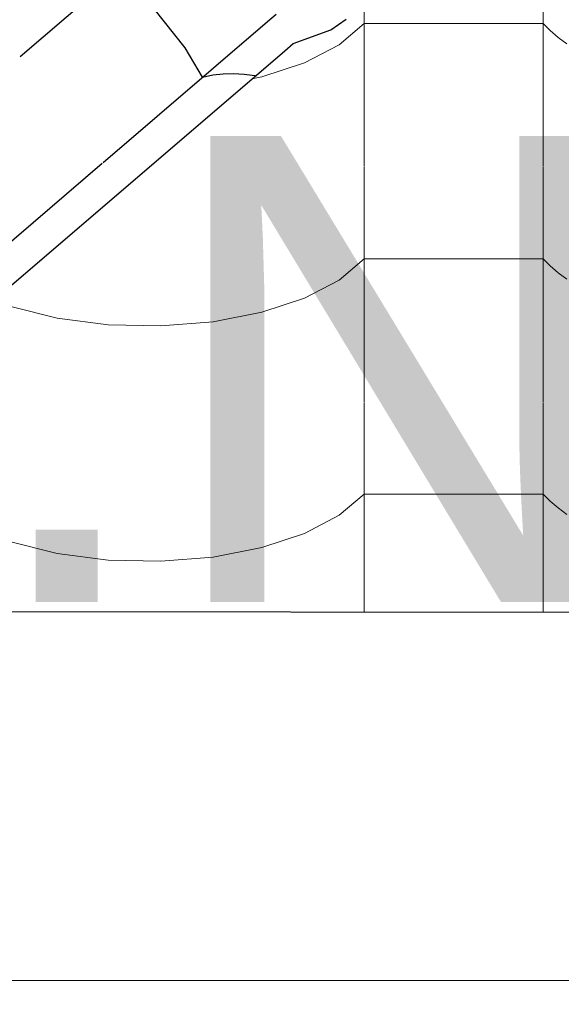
# Model space of a CAD drawing. Header units: millimetres. Extents: x -36478 to 31050, y -14815 to 11827.
# Tile 53 of 256: x -18969 to -18824, y 6985 to 7249. Entities that reach past the tile are written whole.
import ezdxf

# ---------------------------------------------------------------- set-up
doc = ezdxf.new("R2010")
doc.units = ezdxf.units.MM
doc.header["$MEASUREMENT"] = 0
doc.linetypes.add('Wipeout_Contour', pattern=[1000, 0, -1000])
for name, color, linetype in [('Kóty - SP', 7, 'Continuous'), ('Nové_Konstrukce - krov', 7, 'Continuous'), ('Nové_Konstrukce - střechy a skořepiny', 7, 'Continuous'), ('Nové_Výplně - Povrchové', 7, 'Continuous')]:
    doc.layers.add(name, color=color, linetype=linetype)
doc.styles.add('GENEROVANÝ_STYL_2', font='txt')

# ---------------------------------------------------------------- blocks, each defined once
blk = doc.blocks.new('*X13')
at = {"layer": 'Nové_Výplně - Povrchové', "color": 21, "linetype": 'Continuous', "lineweight": 20, "true_color": 0xffaaaa}
for p, q in [((-18876.72, 7272.94), (-18876.72, 7210.06)), ((-18828.69, 7272.94), (-18828.69, 7210.06)), ((-18883.39, 7242.72), (-18876.72, 7248.41)), ((-18852.71, 7248.41), (-18876.72, 7248.41)), ((-18828.69, 7248.41), (-18852.71, 7248.41)), ((-18828.69, 7248.41), (-18826.86, 7246.51)), ((-18826.86, 7246.51), (-18824.74, 7244.68)), ((-18824.74, 7244.68), (-18822.34, 7242.93)), ((-18892.7, 7237.85), (-18883.39, 7242.72)), ((-18904.18, 7234.06), (-18892.7, 7237.85)), ((-18971.5, 7235.58), (-18959.05, 7232.47)), ((-18917.24, 7231.53), (-18904.18, 7234.06)), ((-18959.05, 7232.47), (-18945.39, 7230.72)), ((-18945.39, 7230.72), (-18931.21, 7230.4)), ((-18931.21, 7230.4), (-18917.24, 7231.53)), ((-18876.72, 7209.84), (-18876.72, 7146.96)), ((-18828.69, 7209.84), (-18828.69, 7146.96)), ((-18883.39, 7179.61), (-18876.72, 7185.3)), ((-18852.71, 7185.3), (-18876.72, 7185.3)), ((-18828.69, 7185.3), (-18852.71, 7185.3)), ((-18828.69, 7185.3), (-18826.86, 7183.41)), ((-18826.86, 7183.41), (-18824.74, 7181.58)), ((-18824.74, 7181.58), (-18822.34, 7179.82)), ((-18892.7, 7174.75), (-18883.39, 7179.61)), ((-18971.5, 7172.47), (-18959.05, 7169.37)), ((-18904.18, 7170.96), (-18892.7, 7174.75)), ((-18917.24, 7168.43), (-18904.18, 7170.96)), ((-18959.05, 7169.37), (-18945.39, 7167.61)), ((-18945.39, 7167.61), (-18931.21, 7167.29)), ((-18931.21, 7167.29), (-18917.24, 7168.43)), ((-18876.72, 7146.73), (-18876.72, 7090.61)), ((-18828.69, 7146.73), (-18828.69, 7090.58)), ((-18883.39, 7116.51), (-18876.72, 7122.2)), ((-18852.71, 7122.2), (-18876.72, 7122.2)), ((-18828.69, 7122.2), (-18852.71, 7122.2)), ((-18828.69, 7122.2), (-18826.86, 7120.3)), ((-18826.86, 7120.3), (-18824.74, 7118.47)), ((-18824.74, 7118.47), (-18822.34, 7116.72)), ((-18892.7, 7111.64), (-18883.39, 7116.51)), ((-18904.18, 7107.85), (-18892.7, 7111.64)), ((-18971.5, 7109.37), (-18959.05, 7106.27)), ((-18959.05, 7106.27), (-18945.39, 7104.51)), ((-18917.24, 7105.32), (-18904.18, 7107.85)), ((-18945.39, 7104.51), (-18931.21, 7104.19)), ((-18931.21, 7104.19), (-18917.24, 7105.32))]:
    blk.add_line(p, q, dxfattribs=at)
blk = doc.blocks.new('výplň_6_1', base_point=(0, 0))
at = {"layer": 'Nové_Výplně - Povrchové', "color": 21, "linetype": 'Continuous', "lineweight": 20, "true_color": 0xffaaaa}
blk.add_blockref('*X13', (0, 0), dxfattribs=at)
blk = doc.blocks.new('Kóta_23_1', base_point=(-18126.27, 6830))
at = {"layer": 'Kóty - SP', "color": 7, "lineweight": 13, "insert": (-19077.9, 7070), "char_height": 125, "attachment_point": 7, "style": 'GENEROVANÝ_STYL_2'}
blk.add_mtext('\\A1;{\\pql;\\fArial|b0|i0|c0|p38;3.NP =+6,830}', dxfattribs=at)

msp = doc.modelspace()

# ---------------------------------------------------------------- block references
at = {"layer": 'Nové_Výplně - Povrchové', "color": 21, "linetype": 'Continuous', "lineweight": 20, "true_color": 0xffaaaa}
msp.add_blockref('výplň_6_1', (0, 0), dxfattribs=at)

# ---------------------------------------------------------------- next in the draw order: wipeouts: each hides what was drawn before it
at = {"color": 254, "linetype": 'Wipeout_Contour', "lineweight": 0, "ltscale": 101434.766336}
msp.add_wipeout([(-18907.31, 7256.82), (-19017.12, 7162.63), (-19014.35, 7159.11), (-19007.37, 7147.29), (-18898.01, 7241.08)], dxfattribs=at).dxf.layer = 'Nové_Výplně - Povrchové'
at = {"color": 254, "linetype": 'Wipeout_Contour', "lineweight": 0, "ltscale": 136803.920709}
msp.add_wipeout([(-9642.41, 7084.05), (-19182.71, 7090.83), (-19149.9, 6991.9), (-9928.07, 6985.35), (-9930.83, 6995.61), (-9618.44, 6995.61), (-9618.44, 7042.98), (-9666.99, 7042.51), (-9663.93, 7049.22), (-9668.84, 7065.78)], dxfattribs=at).dxf.layer = 'Nové_Výplně - Povrchové'

# ---------------------------------------------------------------- next in the draw order: linework, layer by layer
at = {"layer": 'Nové_Konstrukce - střechy a skořepiny', "color": 1, "linetype": 'Continuous', "lineweight": 25}
for p, q in [((-19182.71, 7090.83), (-9642.41, 7084.05)), ((-9928.07, 6985.35), (-19149.9, 6991.9))]:
    msp.add_line(p, q, dxfattribs=at)

# ---------------------------------------------------------------- next in the draw order: wipeouts: each hides what was drawn before it
at = {"color": 254, "linetype": 'Wipeout_Contour', "lineweight": 0, "ltscale": 80976.907709}
msp.add_wipeout([(-18907.31, 7256.82), (-18898.01, 7241.08), (-18895.72, 7243.05), (-18905.01, 7258.79)], dxfattribs=at).dxf.layer = 'Nové_Výplně - Povrchové'

# ---------------------------------------------------------------- next in the draw order: wipeouts: each hides what was drawn before it
at = {"color": 254, "linetype": 'Wipeout_Contour', "lineweight": 0, "ltscale": 81178.436386}
msp.add_wipeout([(-19028.55, 7177.13), (-19017.12, 7162.63), (-18907.31, 7256.82), (-18918.74, 7271.32)], dxfattribs=at).dxf.layer = 'Nové_Výplně - Povrchové'
at = {"color": 254, "linetype": 'Wipeout_Contour', "lineweight": 0, "ltscale": 80959.471473}
msp.add_wipeout([(-18905.01, 7258.79), (-18895.72, 7243.05), (-18885.68, 7246.71), (-18896.04, 7264.24)], dxfattribs=at).dxf.layer = 'Nové_Výplně - Povrchové'

# ---------------------------------------------------------------- next in the draw order: linework, layer by layer
at = {"layer": 'Nové_Konstrukce - krov', "color": 1, "linetype": 'Continuous', "lineweight": 25}
for p, q in [((-18902.66, 7248.95), (-18900.36, 7250.92)), ((-18898.01, 7241.08), (-18895.72, 7243.05)), ((-18917.34, 7234.6), (-18914.54, 7234.94)), ((-18914.54, 7234.94), (-18911.72, 7235.02)), ((-18911.72, 7235.02), (-18908.89, 7234.85)), ((-18908.89, 7234.85), (-18906.05, 7234.42)), ((-18906.05, 7234.42), (-18905.85, 7234.37))]:
    msp.add_line(p, q, dxfattribs=at)

# ---------------------------------------------------------------- next in the draw order: wipeouts: each hides what was drawn before it
at = {"color": 254, "linetype": 'Wipeout_Contour', "lineweight": 0, "ltscale": 101581.32297}
msp.add_wipeout([(-18931.96, 7284.15), (-19041.67, 7190.05), (-19029.2, 7177.95), (-19028.55, 7177.13), (-18918.74, 7271.32)], dxfattribs=at).dxf.layer = 'Nové_Výplně - Povrchové'
at = {"color": 254, "linetype": 'Wipeout_Contour', "lineweight": 0, "ltscale": 80939.633158}
msp.add_wipeout([(-18896.04, 7264.24), (-18885.68, 7246.71), (-18881.55, 7249.61), (-18892.04, 7267.37)], dxfattribs=at).dxf.layer = 'Nové_Výplně - Povrchové'

# ---------------------------------------------------------------- next in the draw order: linework, layer by layer
at = {"layer": 'Nové_Konstrukce - krov', "color": 1, "linetype": 'Continuous', "lineweight": 25}
for p, q in [((-18924.73, 7241.87), (-18930.26, 7248.89)), ((-18885.68, 7246.71), (-18881.55, 7249.61)), ((-18895.72, 7243.05), (-18885.68, 7246.71)), ((-18920.08, 7234.01), (-18924.73, 7241.87)), ((-18920.08, 7234.01), (-18917.34, 7234.6))]:
    msp.add_line(p, q, dxfattribs=at)

# ---------------------------------------------------------------- next in the draw order: wipeouts: each hides what was drawn before it
at = {"color": 254, "linetype": 'Wipeout_Contour', "lineweight": 0, "ltscale": 101671.57091}
msp.add_wipeout([(-18946.56, 7294.92), (-19055.59, 7201.41), (-19046.37, 7194.62), (-19041.67, 7190.05), (-18931.96, 7284.15)], dxfattribs=at).dxf.layer = 'Nové_Výplně - Povrchové'

# ---------------------------------------------------------------- next in the draw order: linework, layer by layer
at = {"layer": 'Nové_Konstrukce - krov', "color": 1, "linetype": 'Continuous', "lineweight": 25}
msp.add_line((-18930.26, 7248.89), (-18936.16, 7256.38), dxfattribs=at)

# ---------------------------------------------------------------- next in the draw order: block references
at = {"layer": 'Kóty - SP', "color": 7, "linetype": 'Continuous', "lineweight": 20}
msp.add_blockref('Kóta_23_1', (-18126.27, 6830), dxfattribs=at)

# ---------------------------------------------------------------- next in the draw order: wipeouts: each hides what was drawn before it
at = {"color": 254, "linetype": 'Wipeout_Contour', "lineweight": 0, "ltscale": 101762.925522}
msp.add_wipeout([(-18962.12, 7303.29), (-19069.75, 7210.97), (-19065.35, 7208.6), (-19055.59, 7201.41), (-18946.56, 7294.92)], dxfattribs=at).dxf.layer = 'Nové_Výplně - Povrchové'

# ---------------------------------------------------------------- next in the draw order: linework, layer by layer
at = {"layer": 'Nové_Konstrukce - krov', "color": 1, "linetype": 'Continuous', "lineweight": 25}
msp.add_line((-18946.71, 7211.17), (-18902.66, 7248.95), dxfattribs=at)

# ---------------------------------------------------------------- next in the draw order: wipeouts: each hides what was drawn before it
at = {"color": 254, "linetype": 'Wipeout_Contour', "lineweight": 0, "ltscale": 81447.74857}
msp.add_wipeout([(-19083.7, 7218.48), (-19069.75, 7210.97), (-18962.12, 7303.29), (-18978.14, 7309.02)], dxfattribs=at).dxf.layer = 'Nové_Výplně - Povrchové'

# ---------------------------------------------------------------- next in the draw order: linework, layer by layer
at = {"layer": 'Nové_Konstrukce - krov', "color": 1, "linetype": 'Continuous', "lineweight": 25}
for p, q in [((-18968.97, 7239.54), (-18924.92, 7277.32)), ((-19007.37, 7147.29), (-18898.01, 7241.08)), ((-19012.01, 7155.16), (-18946.96, 7210.96))]:
    msp.add_line(p, q, dxfattribs=at)

doc.saveas('drawing.dxf')
